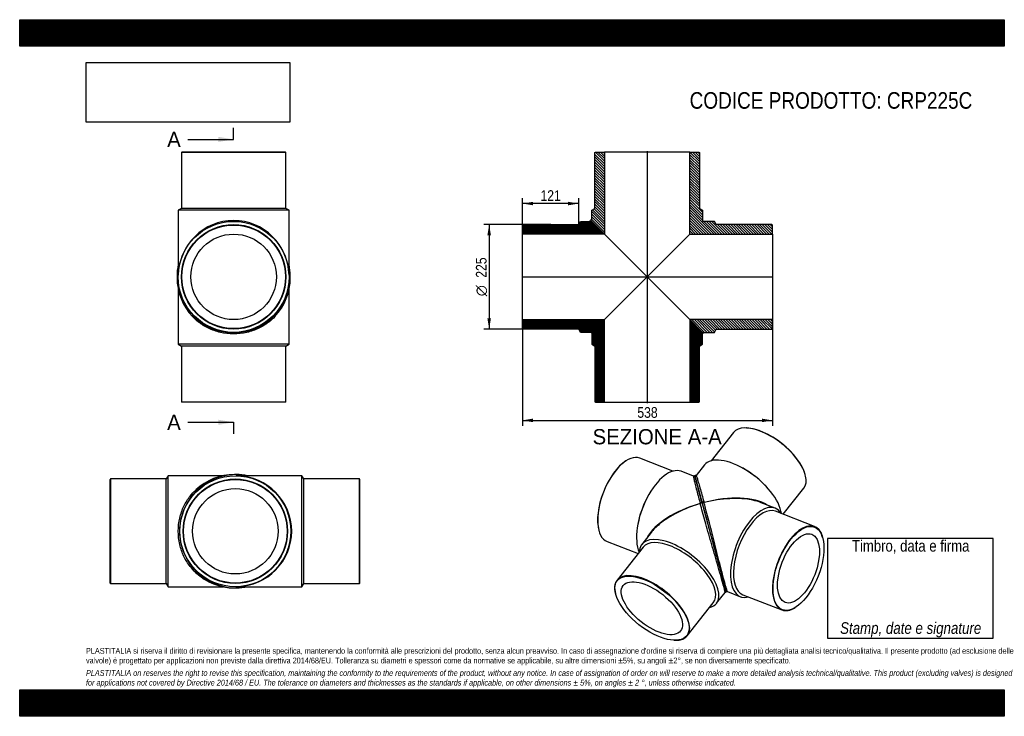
# Model space of a CAD drawing. Header units: millimetres. Extents: x 0 to 2121, y 0 to 1500.
import ezdxf
from ezdxf.enums import TextEntityAlignment as Align
from ezdxf.lldxf.tags import DXFTag

# ---------------------------------------------------------------- set-up
doc = ezdxf.new("R2010")
doc.units = ezdxf.units.MM
doc.header["$LTSCALE"] = 7.142857
for name, color, linetype in [('CRP225C', 7, 'Continuous'), ('CRP225C_MIR', 7, 'Continuous'), ('Default', 7, 'Continuous'), ('DV4_Default', 7, 'Continuous')]:
    doc.layers.add(name, color=color, linetype=linetype)
doc.styles.add('SEACAD_Arial_Narrow', font='ARIALN.TTF')
doc.styles.add('SEACAD_Solid_Edge_ANSI', font='seans.ttf')
doc.styles.add('SEACAD_Solid_Edge_ANSI1_Symbols', font='semeca1.ttf')
tags = doc.linetypes.add('CENTER2', pattern=[28.575, 19.05, -3.175, 3.175, -3.175]).pattern_tags.tags
tags[10:11] = [DXFTag(74, 4), DXFTag(75, 0), DXFTag(340, '0'), DXFTag(46, 0.0), DXFTag(50, 0.0), DXFTag(44, 0.0), DXFTag(45, 0.0)]
tags[8:9] = [DXFTag(74, 4), DXFTag(75, 0), DXFTag(340, '0'), DXFTag(46, 0.0), DXFTag(50, 0.0), DXFTag(44, 0.0), DXFTag(45, 0.0)]
tags[6:7] = [DXFTag(74, 4), DXFTag(75, 0), DXFTag(340, '0'), DXFTag(46, 0.0), DXFTag(50, 0.0), DXFTag(44, 0.0), DXFTag(45, 0.0)]
tags[4:5] = [DXFTag(74, 4), DXFTag(75, 0), DXFTag(340, '0'), DXFTag(46, 0.0), DXFTag(50, 0.0), DXFTag(44, 0.0), DXFTag(45, 0.0)]
doc.dimstyles.new('Plastitalia', dxfattribs={"dimtxt": 22.857143, "dimasz": 22.857143, "dimexe": 11.428571, "dimexo": 0, "dimgap": 5.714286, "dimtad": 1, "dimdec": 0, "dimtxsty": 'SEACAD_Arial_Narrow', "dimblk1": '_SE_FILLED', "dimblk2": '_SE_FILLED', "dimsah": 1, "dimcen": 11.428571, "dimadec": 0, "dimazin": 0, "dimtfac": 0.7, "dimtdec": 1, "dimtmove": 0, "dimatfit": 3, "dimfxl": 1, "dimtolj": 1, "dimarcsym": 0})
picture_1 = doc.add_image_def('image1.jpg', size_in_pixel=(4302, 1260))

# ---------------------------------------------------------------- blocks, each defined once
blk = doc.blocks.new('SE')
at = {"layer": 'CRP225C', "color": 7, "linetype": 'Continuous'}
for p, q in [((341.5, 920), (341.5, 801.3)), ((580.5, 801.3), (580.5, 920)), ((580.5, 801.3), (341.5, 801.3)), ((341.5, 801.3), (348.5, 797.3)), ((573.5, 797.3), (348.5, 797.3)), ((348.5, 797.3), (348.5, 677.3)), ((573.5, 797.3), (580.5, 801.3)), ((573.5, 677.3), (573.5, 797.3)), ((348.5, 677.3), (573.5, 677.3)), ((348.5, 677.3), (349.5, 676.3)), ((572.5, 676.3), (349.5, 676.3)), ((572.5, 676.3), (573.5, 677.3))]:
    blk.add_line(p, q, dxfattribs=at)
for centre, start, end in [((461, 945.2), 178.1819, 180.3002), ((461, 944.6), 180.0011, 223.2719), ((461, 944.6), 316.6309, 359.9945), ((461, 945.2), 359.6998, 1.9273)]:
    blk.add_arc(centre, 122, start, end, dxfattribs=at)
for centre, major_axis, start_param, end_param in [((341.5, 944.6), (2.5, 0), 2.997259, 3.142519), ((580.5, 944.6), (-2.5, 0), 3.140666, 3.309211)]:
    blk.add_ellipse(centre, major_axis=major_axis, ratio=0.707107, start_param=start_param, end_param=end_param, dxfattribs=at)
blk.add_open_spline([(549.6, 860.7), (545.7, 856.5), (541.3, 852.5), (530.1, 843.8), (522.9, 839.3), (511.1, 833.6), (507, 831.9), (498.4, 828.9), (493.9, 827.6), (480.2, 824.4), (470.6, 823.3), (451.3, 823.3), (441.6, 824.4), (427.9, 827.6), (423.5, 828.9), (414.9, 831.9), (410.8, 833.7), (398.9, 839.4), (391.8, 843.9), (380.6, 852.6), (376.2, 856.6), (372.2, 860.9)], degree=3, knots=[0.2656958, 0.2656958, 0.2656958, 0.2656958, 0.3125, 0.3125, 0.375, 0.375, 0.40625, 0.40625, 0.4375, 0.4375, 0.5, 0.5, 0.5625, 0.5625, 0.59375, 0.59375, 0.625, 0.625, 0.6875, 0.6875, 0.7346152, 0.7346152, 0.7346152, 0.7346152], dxfattribs=at)
at = {"layer": 'CRP225C_MIR', "color": 7, "linetype": 'Continuous'}
for p, q in [((349.5, 1214.8), (348.5, 1213.8)), ((573.5, 1213.8), (348.5, 1213.8)), ((348.5, 1213.8), (348.5, 1093.8)), ((572.5, 1214.8), (349.5, 1214.8)), ((573.5, 1213.8), (572.5, 1214.8)), ((573.5, 1093.8), (573.5, 1213.8)), ((348.5, 1093.8), (341.5, 1089.8)), ((580.5, 1089.8), (341.5, 1089.8)), ((341.5, 1089.8), (341.5, 953.4)), ((573.5, 1093.8), (348.5, 1093.8)), ((580.5, 1089.8), (573.5, 1093.8)), ((580.5, 953.4), (580.5, 1089.8)), ((341.5, 949.8), (341.5, 949.9)), ((341.5, 949.9), (341.5, 949.9)), ((580.4, 949.9), (580.4, 949.8)), ((580.4, 949.9), (580.4, 949.9))]:
    blk.add_line(p, q, dxfattribs=at)
for radius in [119.5, 112.5, 111.5, 92]:
    blk.add_circle((461, 946.3), radius, dxfattribs=at)
for centre, radius, start, end in [((461.8, 948.1), 122.8, 168.458, 180.013), ((460.2, 948.1), 122.8, 359.9899, 11.5691), ((461, 948.1), 122, 179.9997, 0.0003)]:
    blk.add_arc(centre, radius, start, end, dxfattribs=at)
for centre, major_axis, ratio, start_param, end_param in [((461, 946.3), (0, -121.5), 0.983539, 1.600138, 4.683047), ((341.5, 948.1), (2.5, 0), 0.707107, 1.550048, 3.140668), ((580.5, 948.1), (-2.5, 0), 0.707107, 3.142517, 4.733137)]:
    blk.add_ellipse(centre, major_axis=major_axis, ratio=ratio, start_param=start_param, end_param=end_param, dxfattribs=at)
for points in [[(341.5, 953.4), (341.5, 952.2), (341.5, 951.1), (341.5, 949.9)], [(580.4, 949.9), (580.5, 951.1), (580.5, 952.2), (580.5, 953.4)]]:
    blk.add_open_spline(points, degree=3, dxfattribs=at)
blk = doc.blocks.new('SE1')
at = {"layer": 'CRP225C', "color": 7, "linetype": 'Continuous'}
for p, q in [((195.6, 511), (194.6, 510)), ((194.6, 287), (194.6, 510)), ((195.6, 511), (195.6, 286)), ((315.6, 511), (195.6, 511)), ((319.6, 518), (315.6, 511)), ((315.6, 286), (315.6, 511)), ((319.6, 279), (319.6, 518)), ((438.3, 518), (319.6, 518)), ((194.6, 287), (195.6, 286)), ((195.6, 286), (315.6, 286)), ((315.6, 286), (319.6, 279)), ((319.6, 279), (438.3, 279))]:
    blk.add_line(p, q, dxfattribs=at)
for centre, start, end in [((462.9, 398.5), 90.0011, 133.2719), ((463.5, 398.5), 88.1819, 90.3002), ((462.9, 398.4), 226.6309, 269.9945), ((463.5, 398.5), 269.6998, 271.9273)]:
    blk.add_arc(centre, 122, start, end, dxfattribs=at)
for centre, major_axis, start_param, end_param in [((462.9, 518), (0, -2.5), 2.997259, 3.142519), ((462.9, 279), (0, 2.5), 3.140666, 3.309211)]:
    blk.add_ellipse(centre, major_axis=major_axis, ratio=0.707107, start_param=start_param, end_param=end_param, dxfattribs=at)
blk.add_open_spline([(379, 309.8), (374.8, 313.8), (370.8, 318.1), (362.1, 329.3), (357.6, 336.5), (351.9, 348.4), (350.2, 352.5), (347.2, 361.1), (345.9, 365.5), (342.7, 379.2), (341.6, 388.9), (341.6, 408.2), (342.7, 417.8), (345.9, 431.5), (347.2, 436), (350.2, 444.5), (351.9, 448.7), (357.7, 460.5), (362.2, 467.7), (370.9, 478.9), (374.9, 483.3), (379.2, 487.2)], degree=3, knots=[0.2656958, 0.2656958, 0.2656958, 0.2656958, 0.3125, 0.3125, 0.375, 0.375, 0.40625, 0.40625, 0.4375, 0.4375, 0.5, 0.5, 0.5625, 0.5625, 0.59375, 0.59375, 0.625, 0.625, 0.6875, 0.6875, 0.7346152, 0.7346152, 0.7346152, 0.7346152], dxfattribs=at)
at = {"layer": 'CRP225C_MIR', "color": 7, "linetype": 'Continuous'}
for p, q in [((468.1, 517.9), (468.2, 517.9)), ((468.2, 517.9), (468.2, 517.9)), ((608.1, 518), (471.7, 518)), ((608.1, 279), (608.1, 518)), ((612.1, 511), (608.1, 518)), ((612.1, 286), (612.1, 511)), ((732.1, 511), (612.1, 511)), ((732.1, 286), (732.1, 511)), ((733.1, 510), (732.1, 511)), ((733.1, 287), (733.1, 510)), ((468.2, 279), (468.1, 279)), ((468.2, 279), (468.2, 279)), ((471.7, 279), (608.1, 279)), ((608.1, 279), (612.1, 286)), ((612.1, 286), (732.1, 286)), ((732.1, 286), (733.1, 287))]:
    blk.add_line(p, q, dxfattribs=at)
for radius in [119.5, 112.5, 111.5, 92]:
    blk.add_circle((464.6, 398.5), radius, dxfattribs=at)
for centre, radius, start, end in [((466.4, 398.5), 122, 89.9997, 270.0003), ((466.4, 397.7), 122.8, 78.458, 90.013), ((466.4, 399.2), 122.8, 269.9899, 281.5691)]:
    blk.add_arc(centre, radius, start, end, dxfattribs=at)
for centre, major_axis, ratio, start_param, end_param in [((466.4, 518), (0, -2.5), 0.707107, 1.550048, 3.140668), ((464.6, 398.5), (-121.5, 0), 0.983539, 1.600138, 4.683047), ((466.4, 279), (0, 2.5), 0.707107, 3.142517, 4.733137)]:
    blk.add_ellipse(centre, major_axis=major_axis, ratio=ratio, start_param=start_param, end_param=end_param, dxfattribs=at)
for points in [[(471.7, 518), (470.5, 518), (469.4, 518), (468.2, 517.9)], [(468.2, 279), (469.4, 279), (470.5, 279), (471.7, 279)]]:
    blk.add_open_spline(points, degree=3, dxfattribs=at)
blk = doc.blocks.new('SE2')
at = {"layer": 'CRP225C', "color": 7, "linetype": 'Continuous'}
for p, q in [((1407.6, 527.9), (1335.9, 555.9)), ((1307.1, 550.7), (1306.4, 550.2)), ((1451.6, 517.1), (1425.1, 527.5)), ((1356.7, 479.5), (1355.7, 477.8)), ((1465.3, 461.6), (1466.2, 458.2)), ((1466.2, 457.8), (1466.2, 457.8)), ((1333.2, 420.3), (1332.8, 418.4)), ((1247.8, 400.6), (1248, 399.7)), ((1360.3, 395.6), (1340.3, 370.2)), ((1265.6, 376.3), (1332.2, 350.3)), ((1343.1, 364.1), (1287, 293)), ((1283.6, 264.4), (1283.9, 263.5)), ((1501.1, 243.3), (1519.7, 266.9)), ((1438.3, 173.5), (1494.5, 244.6)), ((1410.3, 163.7), (1411.2, 163.6))]:
    blk.add_line(p, q, dxfattribs=at)
for centre, radius, start, end in [((1453, 515.6), 2.08, 41.3228, 136.6019), ((2483.6, 783.6), 1062.9, 194.5747, 195.0832), ((1460.6, 515.1), 5.56, 172.7447, 181.3358), ((4279.7, 1259.7), 2921, 194.9327, 195.0378), ((26622.8, 7255.2), 26054.5, 195.02259, 195.11946), ((74341.3, 20140), 75481.9, 195.113579, 195.220637), ((68915.4, 18666.5), 69859.5, 195.163032, 195.222503), ((23065.2, 6186.2), 22341.1, 195.21321, 195.32313), ((22667.6, 6077.5), 21928.9, 195.21308, 195.32443), ((3663.1, 868.9), 2223.5, 195.2957, 195.3051), ((1948.4, 396.5), 445, 194.9842, 196.356)]:
    blk.add_arc(centre, radius, start, end, dxfattribs=at)
for centre, major_axis, ratio, start_param, end_param in [((1300.7, 466.1), (-35.1, -89.8), 0.47604, 3.141593, 6.283185), ((1300, 466.4), (34.8, 89), 0.47604, 0.571993, 2.569599), ((1387.8, 432.1), (-37.3, -95.4), 0.47604, 3.141593, 5.84225), ((1385, 433.2), (-35.1, -89.8), 0.47604, 4.386264, 5.038514), ((1488.5, 392.7), (25.7, -94.7), 0.001558, 2.337096, 3.931033), ((1488.5, 392.7), (141.3, 37.1), 0.470867, 1.604998, 2.736289), ((1488.5, 392.7), (140.7, 39.3), 0.470875, 1.597557, 2.324432), ((1468.3, 458.4), (2.07, 0.56), 0.671516, 0.002303, 3.164644), ((1488.5, 392.7), (140.7, 39.3), 0.470875, -3.958753, -3.715215), ((1420.7, 306.7), (80.4, -63.5), 0.473626, 0, 3.485565), ((1418.8, 304.4), (75.7, -59.8), 0.473626, 0, 3.141593), ((1362.7, 233.3), (-75.7, 59.8), 0.473626, 2.573805, 6.283185), ((1362.7, 233.3), (-75.7, 59.8), 0.473626, 0, 0.567788), ((1420.7, 306.7), (80.4, -63.5), 0.473626, 5.939213, 6.283185)]:
    blk.add_ellipse(centre, major_axis=major_axis, ratio=ratio, start_param=start_param, end_param=end_param, dxfattribs=at)
for major_axis in [(75, -59.2), (61.9, -48.9)]:
    blk.add_ellipse((1362.2, 232.7), major_axis=major_axis, ratio=0.473626, dxfattribs=at)
for points, degree, knots in [([(1451.5, 517.1), (1451.5, 516.9), (1451.5, 516.7), (1451.7, 515.4), (1452.1, 513.7), (1453.1, 508.9), (1453.9, 505.8), (1455.6, 498.6), (1456.6, 494.4), (1459, 485.3), (1460.2, 480.3), (1462.8, 470.7), (1464, 466.1), (1465.3, 461.3)], 3, [0.6642899, 0.6642899, 0.6642899, 0.6642899, 0.6875, 0.6875, 0.75, 0.75, 0.8125, 0.8125, 0.875, 0.875, 0.9375, 0.9375, 0.9878776, 0.9878776, 0.9878776, 0.9878776]), ([(1455.1, 515.2), (1455, 515.4), (1454.8, 516.1), (1454.5, 516.9), (1454.4, 517.2), (1454.3, 517.2), (1454.3, 517.2)], 3, [0.89003778, 0.89003778, 0.89003778, 0.89003778, 0.89864785, 0.93061016, 0.96438691, 0.96985636, 0.96985636, 0.96985636, 0.96985636]), ([(1470.4, 459), (1469.5, 462.2), (1468.7, 465.2), (1467.5, 469.6), (1467.1, 471), (1466.3, 473.8), (1466, 475.2), (1464.9, 479.2), (1464.2, 481.8), (1462.9, 486.7), (1462.2, 489.1), (1461.1, 493.5), (1460.5, 495.6), (1459.7, 498.5), (1459.5, 499.5), (1459, 501.3), (1458.7, 502.1), (1457.6, 506.3), (1456.9, 509.2), (1456.1, 512), (1456, 512.6), (1455.7, 513.7), (1455.5, 514.1), (1455.2, 515.3), (1455.1, 515.8), (1455, 516.1), (1455, 516.1), (1455.1, 516.1), (1455.1, 516), (1455.2, 515.7), (1455.2, 515.5), (1455.4, 515), (1455.5, 514.6), (1455.7, 513.9), (1455.8, 513.4), (1456.1, 512.4), (1456.3, 511.8), (1456.6, 510.6), (1456.8, 509.9), (1457.1, 508.7), (1457.2, 508.3), (1457.5, 507.5), (1457.6, 507), (1457.9, 505.8), (1458.2, 505), (1458.6, 503.2), (1458.9, 502.2), (1459.4, 500.3), (1459.7, 499.3), (1460.1, 497.7), (1460.3, 497.2), (1460.4, 496.8)], 3, [0, 0, 0, 0, 0.03125, 0.03125, 0.046875, 0.046875, 0.0625, 0.0625, 0.09375, 0.09375, 0.125, 0.125, 0.15625, 0.15625, 0.171875, 0.171875, 0.1875, 0.1875, 0.25, 0.25, 0.2695313, 0.2695313, 0.2890625, 0.2890625, 0.328125, 0.328125, 0.34375, 0.34375, 0.359375, 0.359375, 0.375, 0.375, 0.390625, 0.390625, 0.40625, 0.40625, 0.421875, 0.421875, 0.4375, 0.4375, 0.4453125, 0.4453125, 0.453125, 0.453125, 0.4667969, 0.4667969, 0.4804687, 0.4804687, 0.4941406, 0.4941406, 0.50002, 0.50002, 0.50002, 0.50002]), ([(1519.7, 266.9), (1519.8, 267), (1519.8, 267.2), (1519.6, 268.2), (1519.4, 269), (1519, 271.1), (1518.7, 272.4), (1517.4, 277.2), (1516.3, 281.6), (1513.4, 292.3), (1511.6, 298.7), (1508.6, 309.1), (1507.6, 312.7), (1505.5, 320.1), (1504.4, 324), (1501, 335.6), (1498.7, 343.5), (1494.1, 359.4), (1491.8, 367.3), (1485, 390.6), (1480.7, 405.6), (1474.9, 426.4), (1473, 433.1), (1469.5, 445.9), (1467.8, 452), (1466.2, 457.8)], 3, [0.3459714, 0.3459714, 0.3459714, 0.3459714, 0.375, 0.375, 0.40625, 0.40625, 0.4375, 0.4375, 0.5, 0.5, 0.5625, 0.5625, 0.59375, 0.59375, 0.625, 0.625, 0.6875, 0.6875, 0.75, 0.75, 0.875, 0.875, 0.9375, 0.9375, 1, 1, 1, 1]), ([(1470.4, 459), (1471.3, 455.5), (1472.3, 451.8), (1473.3, 448.1), (1474.3, 444.3), (1476.4, 436.5), (1478.7, 428.3), (1480.9, 419.9), (1483.3, 411.3), (1484.4, 406.9), (1485.6, 402.5), (1486.8, 398.1), (1488, 393.6)], 2, [0, 0, 0, 0.125, 0.125, 0.25, 0.25, 0.5, 0.5, 0.75, 0.75, 0.875, 0.875, 1, 1, 1]), ([(1519.7, 266.9), (1519.7, 266.9), (1519.9, 266.9), (1520.1, 266.9), (1520.4, 267), (1520.6, 267.1), (1520.8, 267.2), (1521.2, 267.4), (1521.6, 267.9), (1521.8, 268.4), (1521.8, 269.5), (1521.6, 270.3), (1521.5, 270.9), (1521.5, 271)], 3, [0, 0, 0, 0, 0.0007786, 0.0038979, 0.0055548, 0.0069036, 0.0083779, 0.0119043, 0.0221527, 0.0571358, 0.0931762, 0.1520587, 0.1636834, 0.1636834, 0.1636834, 0.1636834])]:
    blk.add_open_spline(points, degree=degree, knots=knots, dxfattribs=at)
for points in [[(1466.2, 458.2), (1467.6, 452.8), (1468.4, 450.1), (1468.4, 450)], [(1470.6, 459.5), (1470.7, 459), (1470.8, 458.5), (1471, 458)]]:
    blk.add_open_spline(points, degree=3, dxfattribs=at)
at = {"layer": 'CRP225C_MIR', "color": 7, "linetype": 'Continuous'}
for p, q in [((1566, 620.8), (1565.1, 620.8)), ((1538, 610.9), (1490.1, 550.3)), ((1475.3, 541.2), (1457.5, 518.7)), ((1558.6, 534), (1556.8, 535)), ((1692.7, 520), (1692.4, 520.9)), ((1611.1, 492), (1609.7, 493.6)), ((1644.8, 435), (1689.3, 491.4)), ((1474.3, 460.4), (1473.7, 463)), ((1475.9, 454.7), (1474.3, 460.4)), ((1627.6, 448.2), (1597.7, 459.9)), ((1712.5, 408.6), (1628.2, 441.5)), ((1488, 394), (1488.2, 393.4)), ((1730.3, 384.3), (1730, 385.2)), ((1507.1, 323.7), (1507.2, 323.5)), ((1525, 268.4), (1553, 257.4)), ((1558, 261.9), (1642.2, 229)), ((1670.9, 234.2), (1671.7, 234.7))]:
    blk.add_line(p, q, dxfattribs=at)
for centre, radius, start, end in [((68001.5, 18418.3), 68912.5, 195.162623, 195.222912), ((27226.5, 7333.2), 26657.5, 195.24514, 195.33727), ((3722.5, 885.3), 2285.2, 195.2996, 195.5871), ((-2787.1, -854.8), 4453.2, 14.6287, 14.6469), ((-6214, -1774.8), 8001.6, 14.80041, 14.8038), ((1523.9, 270.2), 2.13, 222.2801, 303.3975)]:
    blk.add_arc(centre, radius, start, end, dxfattribs=at)
for centre, major_axis, ratio, start_param, end_param in [((1613.7, 551.1), (75.7, -59.8), 0.473626, 0, 3.141593), ((1614.1, 551.7), (-75, 59.2), 0.473626, 3.70938, 5.715398), ((1555.6, 477.7), (80.4, -63.5), 0.473626, 0.439979, 3.141593), ((1557.5, 480), (75.7, -59.8), 0.473626, 1.225852, 1.915741), ((1488.5, 392.7), (-140.7, -39.3), 0.470875, 3.546658, 4.680466), ((1488.5, 392.7), (-141.3, -37.1), 0.470867, 3.897267, 4.687907), ((1472.4, 459.6), (2.07, 0.56), 0.671516, -0.018445, 3.143897), ((1590.3, 352.8), (37.3, 95.4), 0.47604, 0, 3.485565), ((1593.1, 351.7), (35.1, 89.8), 0.47604, 0, 3.141593), ((1488.5, 392.7), (-141.3, -37.1), 0.470867, 3.715185, 3.897267), ((1590.3, 352.8), (37.3, 95.4), 0.47604, 5.939213, 6.283185), ((1677.3, 318.8), (-35.1, -89.8), 0.47604, 2.569599, 6.283185), ((1677.3, 318.8), (-35.1, -89.8), 0.47604, 0, 0.571993)]:
    blk.add_ellipse(centre, major_axis=major_axis, ratio=ratio, start_param=start_param, end_param=end_param, dxfattribs=at)
for major_axis in [(34.8, 89), (28.7, 73.4)]:
    blk.add_ellipse((1678, 318.5), major_axis=major_axis, ratio=0.47604, dxfattribs=at)
for points, knots in [([(1457.6, 518.7), (1457.5, 518.8), (1457.3, 518.8), (1456.9, 518.8), (1456.7, 518.8), (1456.6, 518.7), (1456.4, 518.7), (1456.2, 518.6), (1455.9, 518.4), (1455.6, 518.2), (1455.5, 517.9), (1455.3, 517.4), (1455.3, 516.2), (1455.6, 514.4), (1456.1, 512.2), (1456.7, 509.9), (1457.5, 507.1), (1458.3, 503.8), (1459.3, 500.1), (1460.6, 495.6), (1462, 490.3), (1463.6, 484.1), (1465.6, 476.9), (1467.8, 468.5), (1469.4, 462.9), (1470.3, 459.3)], [0, 0, 0, 0, 0.002535, 0.005856, 0.007621, 0.008051, 0.009138, 0.010849, 0.015735, 0.026581, 0.042456, 0.07053, 0.131221, 0.191197, 0.250572, 0.309631, 0.373601, 0.432522, 0.496647, 0.566157, 0.641152, 0.721875, 0.808338, 0.900954, 1, 1, 1, 1]), ([(1457.6, 518.8), (1457.6, 518.7), (1457.7, 518.5), (1458.2, 517.2), (1458.8, 515.5), (1460.2, 510.8), (1461.1, 507.7), (1463.2, 500.6), (1464.4, 496.6), (1467, 487.5), (1468.4, 482.5), (1471.3, 471.9), (1472.9, 466.2), (1474.5, 460.1)], [0.6593693, 0.6593693, 0.6593693, 0.6593693, 0.6875, 0.6875, 0.75, 0.75, 0.8125, 0.8125, 0.875, 0.875, 0.9375, 0.9375, 1, 1, 1, 1]), ([(1470.3, 459.3), (1471.1, 456.4), (1472.4, 451.7), (1474.5, 444), (1476.3, 437.1), (1478, 430.9), (1479.5, 425.5), (1481.3, 418.8), (1483.6, 410.3), (1486.1, 401.1), (1487.5, 395.9), (1488, 394)], [0, 0, 0, 0, 0.139047, 0.264418, 0.375475, 0.471827, 0.553264, 0.620296, 0.771734, 0.927391, 1, 1, 1, 1]), ([(1470.4, 459), (1470.4, 458.7), (1470.6, 458.1), (1470.8, 457.2), (1471.1, 456.3), (1471.3, 455.4), (1471.6, 454.5), (1471.8, 453.6), (1472.1, 452.7), (1472.5, 451.1), (1473.2, 448.3), (1474.6, 443.3), (1476.4, 436.4), (1478.1, 430.3), (1479.7, 424.4), (1480.9, 420.1), (1482.4, 414.4), (1483.5, 410.5), (1484.4, 407), (1484.9, 405.1), (1485.4, 403.2), (1486, 401.3), (1486.5, 399.4), (1487, 397.5), (1487.5, 395.6), (1487.9, 394.3), (1488, 393.6)], [0, 0, 0, 0, 0.015563, 0.031148, 0.046752, 0.062375, 0.078017, 0.093677, 0.109353, 0.125046, 0.173388, 0.250031, 0.374908, 0.500031, 0.53737, 0.642859, 0.69251, 0.785729, 0.812709, 0.83964, 0.866519, 0.893341, 0.920103, 0.946803, 0.973436, 1, 1, 1, 1]), ([(1525, 268.4), (1525, 268.4), (1524.8, 268.6), (1524.4, 269.5), (1524.2, 270.3), (1523.5, 272.3), (1523.1, 273.6), (1521.7, 278.4), (1520.4, 282.7), (1517.5, 293.4), (1515.8, 299.8), (1513.1, 310.3), (1512.1, 313.9), (1510.2, 321.4), (1509.2, 325.3), (1506.2, 337), (1504.2, 345), (1500.1, 361), (1498.1, 369), (1492.1, 392.6), (1488.3, 407.6), (1482.9, 428.6), (1481.1, 435.3), (1478.2, 446.2), (1477.1, 450.4), (1476, 454.6)], [0.346636, 0.346636, 0.346636, 0.346636, 0.375, 0.375, 0.40625, 0.40625, 0.4375, 0.4375, 0.5, 0.5, 0.5625, 0.5625, 0.59375, 0.59375, 0.625, 0.625, 0.6875, 0.6875, 0.75, 0.75, 0.875, 0.875, 0.9375, 0.9375, 0.9805216, 0.9805216, 0.9805216, 0.9805216]), ([(1491.5, 381.2), (1492.3, 378.2), (1493.7, 372.8), (1496.2, 363.8), (1498.6, 354.7), (1501.1, 345.6), (1503.6, 336.7), (1505.6, 329.1), (1506.7, 325.1), (1507.1, 323.7)], [0, 0, 0, 0, 0.147598, 0.30405, 0.46032, 0.616161, 0.771766, 0.92702, 1, 1, 1, 1]), ([(1513.6, 299.7), (1514, 298.2), (1514.8, 295.3), (1516.1, 290.8), (1517.2, 286.5), (1518.2, 282.8), (1519, 280.1), (1519.6, 277.9), (1520.1, 276.1), (1520.7, 274.2), (1521.2, 272.3), (1521.7, 270.7), (1522.2, 269.4), (1522.5, 268.6), (1522.6, 268.5), (1522.6, 268.5)], [0, 0, 0, 0, 0.0622169, 0.1476257, 0.229334, 0.3062114, 0.3800539, 0.4247752, 0.4780798, 0.5402387, 0.6116166, 0.6926791, 0.7839927, 0.8862023, 0.98411, 0.98411, 0.98411, 0.98411])]:
    blk.add_open_spline(points, degree=3, knots=knots, dxfattribs=at)
for points in [[(1488.2, 393.4), (1489.4, 388.6), (1490.5, 384.6), (1491.5, 381.2)], [(1507.2, 323.5), (1508, 320.5), (1508.7, 317.7), (1509.4, 315)], [(1509.4, 315), (1510.2, 312.1), (1511, 309.5), (1511.6, 307.1)], [(1511.6, 307.1), (1512.4, 304.2), (1513.1, 301.8), (1513.6, 299.7)]]:
    blk.add_open_spline(points, degree=3, dxfattribs=at)
blk = doc.blocks.new('SE4')
at = {"color": 7, "linetype": 'Continuous', "style": 'SEACAD_Solid_Edge_ANSI'}
blk.add_text('A', height=32.9, dxfattribs=at).set_placement((317.7, 1258.7), align=Align.TOP_LEFT)
blk = doc.blocks.new('SE5')
at = {"color": 7, "linetype": 'Continuous', "style": 'SEACAD_Solid_Edge_ANSI'}
blk.add_text('A', height=32.9, dxfattribs=at).set_placement((317.7, 649.5), align=Align.TOP_LEFT)
blk = doc.blocks.new('SEANNOT_GROUP')
at = {"linetype": 'Continuous'}
blk.add_hatch(color=7, dxfattribs=at).paths.add_polyline_path([(428.1, 1236.8), (461, 1242.3), (428.1, 1247.8)])
at = {"color": 7, "linetype": 'Continuous'}
blk.add_lwpolyline([(362.4, 1242.3), (461, 1242.3)], dxfattribs=at)
blk = doc.blocks.new('SEANNOT_GROUP1')
at = {"linetype": 'Continuous'}
blk.add_hatch(color=7, dxfattribs=at).paths.add_polyline_path([(428.1, 627.6), (461, 633.1), (428.1, 638.6)])
at = {"color": 7, "linetype": 'Continuous'}
blk.add_lwpolyline([(362.4, 633.1), (461, 633.1)], dxfattribs=at)
blk = doc.blocks.new('SE3')
at = {"layer": 'Default', "color": 7, "linetype": 'CENTER2'}
for p, q in [((461, 1242.3), (461, 1266.9)), ((461, 633.1), (461, 608.5))]:
    blk.add_line(p, q, dxfattribs=at)
at = {"layer": 'Default', "color": 7, "linetype": 'CENTER2', "const_width": 0.0001}
blk.add_lwpolyline([(461, 1242.3), (461, 633.1)], dxfattribs=at)
at = {"layer": 'Default'}
for name in ['SE4', 'SEANNOT_GROUP', 'SE5', 'SEANNOT_GROUP1']:
    blk.add_blockref(name, (0, 0), dxfattribs=at)
blk = doc.blocks.new('SE6')
at = {"layer": 'CRP225C', "linetype": 'Continuous'}
h = blk.add_hatch(dxfattribs=at)
h.set_pattern_fill('LINE', scale=0.629921, angle=45, style=0)
edge = h.paths.add_edge_path()
edge.add_line((1083.4, 1057.8), (1083.4, 1038.3))
edge.add_line((1083.4, 1038.3), (1259.9, 1038.3))
edge.add_line((1259.9, 1038.3), (1231.8, 1066.4))
edge.add_spline(control_points=[(1231.8, 1066.4), (1230.6, 1067.6), (1229.1, 1067.3), (1228.2, 1066.4), (1228.1, 1066.3), (1227.9, 1066.1), (1227.8, 1065.8)], knot_values=[0.75, 0.75, 0.75, 0.75, 1, 1, 1, 1.064277, 1.064277, 1.064277, 1.064277], weights=[0.5, 0.5, 0.666667, 1, 0.914297, 0.839612, 0.775944], degree=3, periodic=0)
edge.add_line((1227.8, 1065.8), (1208.4, 1065.8))
edge.add_line((1208.4, 1065.8), (1204.4, 1058.8))
edge.add_line((1204.4, 1058.8), (1084.4, 1058.8))
edge.add_line((1084.4, 1058.8), (1083.4, 1057.8))
h = blk.add_hatch(dxfattribs=at)
h.set_pattern_fill('LINE', scale=0.629921, angle=45, style=0)
edge = h.paths.add_edge_path()
edge.add_line((1204.4, 833.8), (1208.4, 826.8))
edge.add_line((1208.4, 826.8), (1230.4, 826.8))
edge.add_arc((1230.4, 824.8), 2, 0, 90, ccw=False)
edge.add_line((1232.4, 824.8), (1232.4, 801.3))
edge.add_line((1232.4, 801.3), (1239.4, 797.3))
edge.add_line((1239.4, 797.3), (1239.4, 677.3))
edge.add_line((1239.4, 677.3), (1240.4, 676.3))
edge.add_line((1240.4, 676.3), (1259.9, 676.3))
edge.add_line((1259.9, 676.3), (1259.9, 854.3))
edge.add_line((1259.9, 854.3), (1083.4, 854.3))
edge.add_line((1083.4, 854.3), (1083.4, 834.8))
edge.add_line((1083.4, 834.8), (1084.4, 833.8))
edge.add_line((1084.4, 833.8), (1204.4, 833.8))
h = blk.add_hatch(dxfattribs=at)
h.set_pattern_fill('LINE', scale=0.629921, angle=45, style=0)
edge = h.paths.add_edge_path()
edge.add_line((1464.4, 677.3), (1464.4, 797.3))
edge.add_line((1464.4, 797.3), (1471.4, 801.3))
edge.add_line((1471.4, 801.3), (1471.4, 823.3))
edge.add_spline(control_points=[(1471.4, 823.3), (1472.3, 824.2), (1472.5, 825.7), (1471.4, 826.8)], knot_values=[0.75, 0.75, 0.75, 0.75, 1, 1, 1, 1], weights=[1, 0.666667, 0.5, 0.5], degree=3, periodic=0)
edge.add_line((1471.4, 826.8), (1443.9, 854.3))
edge.add_line((1443.9, 854.3), (1443.9, 676.3))
edge.add_line((1443.9, 676.3), (1463.4, 676.3))
edge.add_line((1463.4, 676.3), (1464.4, 677.3))
at = {"layer": 'CRP225C_MIR', "linetype": 'Continuous'}
h = blk.add_hatch(dxfattribs=at)
h.set_pattern_fill('LINE', scale=1.25984, angle=135, style=0)
edge = h.paths.add_edge_path()
edge.add_line((1239.4, 1213.8), (1239.4, 1093.8))
edge.add_line((1239.4, 1093.8), (1232.4, 1089.8))
edge.add_line((1232.4, 1089.8), (1232.4, 1070.4))
edge.add_spline(control_points=[(1232.4, 1070.4), (1232.1, 1070.3), (1231.9, 1070.1), (1231.8, 1070), (1230.9, 1069.1), (1230.6, 1067.6), (1231.8, 1066.4)], knot_values=[0.75, 0.75, 0.75, 0.75, 0.814277, 0.814277, 0.814277, 1.064277, 1.064277, 1.064277, 1.064277], weights=[0.775944, 0.839612, 0.914297, 1, 0.666667, 0.5, 0.5], degree=3, periodic=0)
edge.add_line((1231.8, 1066.4), (1259.9, 1038.3))
edge.add_line((1259.9, 1038.3), (1259.9, 1214.8))
edge.add_line((1259.9, 1214.8), (1240.4, 1214.8))
edge.add_line((1240.4, 1214.8), (1239.4, 1213.8))
h = blk.add_hatch(dxfattribs=at)
h.set_pattern_fill('LINE', scale=1.259843, angle=135, style=0)
edge = h.paths.add_edge_path()
edge.add_line((1464.4, 1213.8), (1463.4, 1214.8))
edge.add_line((1463.4, 1214.8), (1443.9, 1214.8))
edge.add_line((1443.9, 1214.8), (1443.9, 1038.3))
edge.add_line((1443.9, 1038.3), (1621.9, 1038.3))
edge.add_line((1621.9, 1038.3), (1621.9, 1057.8))
edge.add_line((1621.9, 1057.8), (1620.9, 1058.8))
edge.add_line((1620.9, 1058.8), (1500.9, 1058.8))
edge.add_line((1500.9, 1058.8), (1496.9, 1065.8))
edge.add_line((1496.9, 1065.8), (1473.4, 1065.8))
edge.add_arc((1473.4, 1067.8), 2, 180, 270, ccw=False)
edge.add_line((1471.4, 1067.8), (1471.4, 1089.8))
edge.add_line((1471.4, 1089.8), (1464.4, 1093.8))
edge.add_line((1464.4, 1093.8), (1464.4, 1213.8))
h = blk.add_hatch(dxfattribs=at)
h.set_pattern_fill('LINE', scale=1.25984, angle=135, style=0)
edge = h.paths.add_edge_path()
edge.add_line((1621.9, 834.8), (1621.9, 854.3))
edge.add_line((1621.9, 854.3), (1443.9, 854.3))
edge.add_line((1443.9, 854.3), (1471.4, 826.8))
edge.add_spline(control_points=[(1471.4, 826.8), (1472.5, 825.7), (1474, 825.9), (1474.9, 826.8)], knot_values=[0.75, 0.75, 0.75, 0.75, 1, 1, 1, 1], weights=[0.5, 0.5, 0.666667, 1], degree=3, periodic=0)
edge.add_line((1474.9, 826.8), (1496.9, 826.8))
edge.add_line((1496.9, 826.8), (1500.9, 833.8))
edge.add_line((1500.9, 833.8), (1620.9, 833.8))
edge.add_line((1620.9, 833.8), (1621.9, 834.8))
at = {"layer": 'CRP225C', "color": 7, "linetype": 'Continuous'}
for p, q in [((1204.4, 1058.8), (1208.4, 1065.8)), ((1208.4, 1065.8), (1227.8, 1065.8)), ((1231.8, 1066.4), (1259.9, 1038.3)), ((1083.4, 1057.8), (1084.4, 1058.8)), ((1083.4, 1038.3), (1083.4, 1057.8)), ((1084.4, 1058.8), (1204.4, 1058.8)), ((1083.4, 854.3), (1083.4, 1038.3)), ((1259.9, 1038.3), (1083.4, 1038.3)), ((1351.9, 946.3), (1259.9, 1038.3)), ((1259.9, 854.3), (1351.9, 946.3)), ((1351.9, 946.3), (1443.9, 854.3)), ((1083.4, 834.8), (1083.4, 854.3)), ((1083.4, 854.3), (1259.9, 854.3)), ((1259.9, 676.3), (1259.9, 854.3)), ((1443.9, 854.3), (1443.9, 676.3)), ((1443.9, 854.3), (1471.4, 826.8)), ((1084.4, 833.8), (1083.4, 834.8)), ((1204.4, 833.8), (1084.4, 833.8)), ((1208.4, 826.8), (1204.4, 833.8)), ((1230.4, 826.8), (1208.4, 826.8)), ((1232.4, 824.8), (1232.4, 801.3)), ((1471.4, 801.3), (1471.4, 823.3)), ((1232.4, 801.3), (1239.4, 797.3)), ((1239.4, 797.3), (1239.4, 677.3)), ((1464.4, 797.3), (1471.4, 801.3)), ((1464.4, 677.3), (1464.4, 797.3)), ((1240.4, 676.3), (1239.4, 677.3)), ((1240.4, 676.3), (1259.9, 676.3)), ((1259.9, 676.3), (1443.9, 676.3)), ((1443.9, 676.3), (1463.4, 676.3)), ((1464.4, 677.3), (1463.4, 676.3))]:
    blk.add_line(p, q, dxfattribs=at)
blk.add_arc((1230.4, 824.8), 2, 0, 90, dxfattribs=at)
blk.add_rational_spline([(1227.8, 1065.8), (1227.9, 1066.1), (1228.1, 1066.3), (1228.2, 1066.4), (1229.1, 1067.3), (1230.6, 1067.6), (1231.8, 1066.4)], [0.775944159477, 0.839612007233, 0.914297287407, 1, 0.666666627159, 0.499999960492, 0.5], degree=3, knots=[0, 0, 0, 0, 0.204523, 0.204523, 0.204523, 1, 1, 1, 1], dxfattribs=at)
blk.add_rational_spline([(1471.4, 826.8), (1472.5, 825.7), (1472.3, 824.2), (1471.4, 823.3)], [0.5, 0.499999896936, 0.666666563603, 1], degree=3, dxfattribs=at)
at = {"layer": 'CRP225C_MIR', "color": 7, "linetype": 'Continuous'}
for p, q in [((1239.4, 1213.8), (1240.4, 1214.8)), ((1239.4, 1093.8), (1239.4, 1213.8)), ((1240.4, 1214.8), (1259.9, 1214.8)), ((1443.9, 1214.8), (1259.9, 1214.8)), ((1259.9, 1214.8), (1259.9, 1038.3)), ((1443.9, 1214.8), (1463.4, 1214.8)), ((1443.9, 1038.3), (1443.9, 1214.8)), ((1463.4, 1214.8), (1464.4, 1213.8)), ((1464.4, 1213.8), (1464.4, 1093.8)), ((1232.4, 1089.8), (1239.4, 1093.8)), ((1232.4, 1070.4), (1232.4, 1089.8)), ((1464.4, 1093.8), (1471.4, 1089.8)), ((1471.4, 1089.8), (1471.4, 1067.8)), ((1259.9, 1038.3), (1231.8, 1066.4)), ((1496.9, 1065.8), (1473.4, 1065.8)), ((1500.9, 1058.8), (1496.9, 1065.8)), ((1620.9, 1058.8), (1500.9, 1058.8)), ((1620.9, 1058.8), (1621.9, 1057.8)), ((1621.9, 1038.3), (1621.9, 1057.8)), ((1351.9, 946.3), (1259.9, 1038.3)), ((1443.9, 1038.3), (1351.9, 946.3)), ((1443.9, 1038.3), (1621.9, 1038.3)), ((1621.9, 1038.3), (1621.9, 854.3)), ((1351.9, 946.3), (1443.9, 854.3)), ((1621.9, 854.3), (1443.9, 854.3)), ((1471.4, 826.8), (1443.9, 854.3)), ((1621.9, 834.8), (1621.9, 854.3)), ((1496.9, 826.8), (1500.9, 833.8)), ((1500.9, 833.8), (1620.9, 833.8)), ((1621.9, 834.8), (1620.9, 833.8)), ((1474.9, 826.8), (1496.9, 826.8))]:
    blk.add_line(p, q, dxfattribs=at)
blk.add_arc((1473.4, 1067.8), 2, 180, 270, dxfattribs=at)
blk.add_rational_spline([(1231.8, 1066.4), (1230.6, 1067.6), (1230.9, 1069.1), (1231.8, 1070), (1231.9, 1070.1), (1232.1, 1070.3), (1232.4, 1070.4)], [0.5, 0.499999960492, 0.666666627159, 1, 0.914297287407, 0.839612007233, 0.775944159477], degree=3, knots=[0, 0, 0, 0, 0.795477, 0.795477, 0.795477, 1, 1, 1, 1], dxfattribs=at)
blk.add_open_spline([(1231.4, 1066.9), (1231.4, 1066.9), (1231.5, 1066.9), (1231.5, 1066.8)], degree=3, dxfattribs=at)
blk.add_rational_spline([(1474.9, 826.8), (1474, 825.9), (1472.5, 825.7), (1471.4, 826.8)], [1, 0.666666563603, 0.499999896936, 0.5], degree=3, dxfattribs=at)
at = {"layer": 'DV4_Default', "color": 7, "linetype": 'CENTER2'}
for p, q in [((1351.9, 1216.6), (1351.9, 674.6)), ((1081.6, 946.3), (1623.6, 946.3))]:
    blk.add_line(p, q, dxfattribs=at)
blk = doc.blocks.new('DMBLK19')
at = {"layer": 'Default', "linetype": 'Continuous'}
for points in [[(1106.2, 1107.9), (1083.4, 1104.1), (1106.2, 1100.3)], [(1181.5, 1107.9), (1181.5, 1100.3), (1204.4, 1104.1)]]:
    blk.add_hatch(color=7, dxfattribs=at).paths.add_polyline_path(points)
at = {"layer": 'Default', "color": 7, "linetype": 'Continuous'}
for p, q in [((1083.4, 1038.3), (1083.4, 1115.6)), ((1204.4, 1104.1), (1083.4, 1104.1)), ((1204.4, 1058.8), (1204.4, 1115.6))]:
    blk.add_line(p, q, dxfattribs=at)
at = {"layer": 'Default', "color": 7, "linetype": 'Continuous', "style": 'SEACAD_Arial_Narrow'}
blk.add_text('121', height=22.86, dxfattribs=at).set_placement((1122.1, 1132.7), align=Align.TOP_LEFT)
blk = doc.blocks.new('_SE_FILLED')
at = {"color": 0}
blk.add_line((0, 0), (-1, 0), dxfattribs=at)
blk.add_solid([(0, 0), (-1, -0.1665), (-1, 0.1665), (0, 0)], dxfattribs=at)
blk = doc.blocks.new('GDimGGroup')
at = {"layer": 'Default', "linetype": 'Continuous'}
for points in [[(1007.7, 1036), (1015.3, 1036), (1011.5, 1058.8)], [(1007.7, 856.7), (1011.5, 833.8), (1015.3, 856.7)]]:
    blk.add_hatch(color=7, dxfattribs=at).paths.add_polyline_path(points)
at = {"layer": 'Default', "color": 7, "linetype": 'Continuous'}
for p, q in [((1144.4, 1058.8), (1000.1, 1058.8)), ((1011.5, 1058.8), (1011.5, 833.8)), ((1144.4, 833.8), (1000.1, 833.8))]:
    blk.add_line(p, q, dxfattribs=at)
for s, height, style, p in [('225', 22.86, 'SEACAD_Arial_Narrow', (983, 944.4)), ('O', 22.9, 'SEACAD_Solid_Edge_ANSI1_Symbols', (983, 904.6))]:
    blk.add_text(s, height=height, rotation=90, dxfattribs=dict(at, style=style)).set_placement(p, align=Align.TOP_LEFT)
blk = doc.blocks.new('DMBLK20')
at = {"layer": 'Default', "linetype": 'Continuous'}
for points in [[(1106.2, 633.3), (1106.2, 641), (1083.4, 637.2)], [(1599, 633.3), (1621.9, 637.2), (1599, 641)]]:
    blk.add_hatch(color=7, dxfattribs=at).paths.add_polyline_path(points)
at = {"layer": 'Default', "color": 7, "linetype": 'Continuous'}
for p, q in [((1083.4, 854.3), (1083.4, 625.7)), ((1621.9, 854.3), (1621.9, 625.7)), ((1083.4, 637.2), (1621.9, 637.2))]:
    blk.add_line(p, q, dxfattribs=at)
at = {"layer": 'Default', "color": 7, "linetype": 'Continuous', "style": 'SEACAD_Arial_Narrow'}
blk.add_text('538', height=22.86, dxfattribs=at).set_placement((1330.8, 665.7), align=Align.TOP_LEFT)

msp = doc.modelspace()

# ---------------------------------------------------------------- hatches: boundary and pattern name
at = {"layer": 'Default', "linetype": 'Continuous'}
h = msp.add_hatch(dxfattribs=at)
h.set_pattern_fill('LINE', scale=0.629921, angle=45, style=0)
h.paths.add_polyline_path([(2121.4, 1442.9), (2121.4, 1500), (0, 1500), (0, 1442.9)])
for points in [[(2121.4, 1442.9), (2121.4, 1500), (0, 1500), (0, 1442.9)], [(2121.4, 0), (2121.4, 57.1), (0, 57.1), (0, 0)]]:
    msp.add_hatch(color=7, dxfattribs=at).paths.add_polyline_path(points)
h = msp.add_hatch(dxfattribs=at)
h.set_pattern_fill('LINE', scale=0.629921, angle=45, style=0)
h.paths.add_polyline_path([(2121.4, 0), (2121.4, 57.1), (0, 57.1), (0, 0)])

# ---------------------------------------------------------------- linework, layer by layer
at = {"layer": 'Default', "color": 7, "linetype": 'Continuous'}
for p, q in [((0, 1500), (2121.4, 1500)), ((0, 1442.9), (0, 1500)), ((2121.4, 1500), (2121.4, 1442.9)), ((2121.4, 1442.9), (0, 1442.9)), ((2097.4, 382.7), (1740.2, 382.7)), ((1740.2, 382.7), (1740.2, 168.5)), ((2097.4, 168.5), (2097.4, 382.7)), ((1740.2, 168.5), (2097.4, 168.5)), ((0, 57.1), (2121.4, 57.1)), ((0, 0), (0, 57.1)), ((2121.4, 57.1), (2121.4, 0)), ((2121.4, 0), (0, 0))]:
    msp.add_line(p, q, dxfattribs=at)

# ---------------------------------------------------------------- block references
at = {"layer": 'Default'}
for name in ['SE3', 'SE', 'SE6', 'GDimGGroup', 'SE2', 'SE1']:
    msp.add_blockref(name, (0, 0), dxfattribs=at)

# ---------------------------------------------------------------- texts
at = {"layer": 'Default', "color": 7, "linetype": 'Continuous', "style": 'SEACAD_Solid_Edge_ANSI'}
msp.add_text('SEZIONE A-A', height=32.857, dxfattribs=at).set_placement((1234.3, 618.5), align=Align.TOP_LEFT)
at = {"layer": 'Default'}
for s, insert, char_height, width, attachment_point in [('{\\fArial Narrow|b0||i0||c0|p34;\\C7;\\H35.71428571;\\W1.;CODICE PRODOTTO: CRP225C}', (1443.4, 1344), 35.714, 610.755, 1), ('{\\fArial Narrow|b0||i0||c0|p34;\\C7;\\H24.69444444;\\W1.;\\T1.;Timbro, data e firma}', (1919.7, 364.7), 24.694, 373.911, 5), ('{\\fArial Narrow|b0||i0||c0|p34;\\C7;\\H25.;\\W1.;\\P}{\\fArial Narrow|b0||i1||c0|p34;\\C7;\\H25.;\\W1.;Stamp, date e signature}', (1919.7, 207.1), 25, 397.597, 5), ("{\\fArial Narrow|b0||i0||c0|p34;\\C7;\\H12.5;\\W1.;PLASTITALIA si riserva il diritto di revisionare la presente specifica, mantenendo la conformità alle prescrizioni del prodotto, senza alcun preavviso. In caso di assegnazione d'ordine si riserva di compiere una più dettagliata analisi tecnico/qualitativa. Il presente prodotto (ad esclusione delle \\P}{\\fArial Narrow|b0||i0||c0|p34;\\C7;\\H12.5;\\W1.;valvole) è progettato per applicazioni non previste dalla direttiva 2014/68/EU. Tolleranza su diametri e spessori come da normative se applicabile, su altre dimensioni ±5%, su angoli ±2°, se non diversamente specificato.\\P}{\\fArial Narrow|b0||i0||c0|p34;\\C7;\\H3.571428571;\\W1.;   \\P}{\\fArial Narrow|b0||i1||c0|p34;\\C7;\\H12.5;\\W1.;PLASTITALIA on reserves the right to revise this specification, maintaining the conformity to the requirements of the product, without any notice. In case of assignation of order on will reserve to make a more detailed analysis technical/qualitative. This product (excluding valves) is designed \\P}{\\fArial Narrow|b0||i1||c0|p34;\\C7;\\H12.5;\\W1.;for applications not covered by Directive 2014/68 / EU. The tolerance on diameters and thicknesses as the standards if applicable, on other dimensions ± 5%, on angles ± 2 °, unless otherwise indicated.\\P}", (142.9, 147.2), 12.5, 1835.714, 1)]:
    msp.add_mtext(s, dxfattribs=dict(at, insert=insert, char_height=char_height, width=width, attachment_point=attachment_point))

# ---------------------------------------------------------------- dimensions: what is measured, and where the dimension line sits
at = {"layer": 'Default', "color": 7, "linetype": 'Continuous'}
dim = msp.add_linear_dim(base=(1083.4, 1104.1), p1=(1204.4, 1058.8), p2=(1083.4, 1038.3), text='\\A1;<>', dimstyle='Plastitalia', dxfattribs=at)
dim.commit()
dim.dimension.update_dxf_attribs({"geometry": 'DMBLK19', "text_midpoint": (1143.9, 1104.1), "dimtype": 160})
dim = msp.add_linear_dim(base=(1083.3698958, 637.1532419), p1=(1083.3698958, 1038.3328408), p2=(1621.8698958, 1038.3328408), angle=0, text='\\A1;<>', dimstyle='Plastitalia', dxfattribs=at)
dim.commit()
dim.dimension.update_dxf_attribs({"geometry": 'DMBLK20', "text_midpoint": (1352.6199087, 637.1532419), "dimtype": 161})

# ---------------------------------------------------------------- pictures from other files: only their frames are drawn
image = msp.add_image(picture_1, insert=(142.9, 1279.3), size_in_units=(439, 128.6))
image.dxf.flags = 7

doc.saveas('drawing.dxf')
